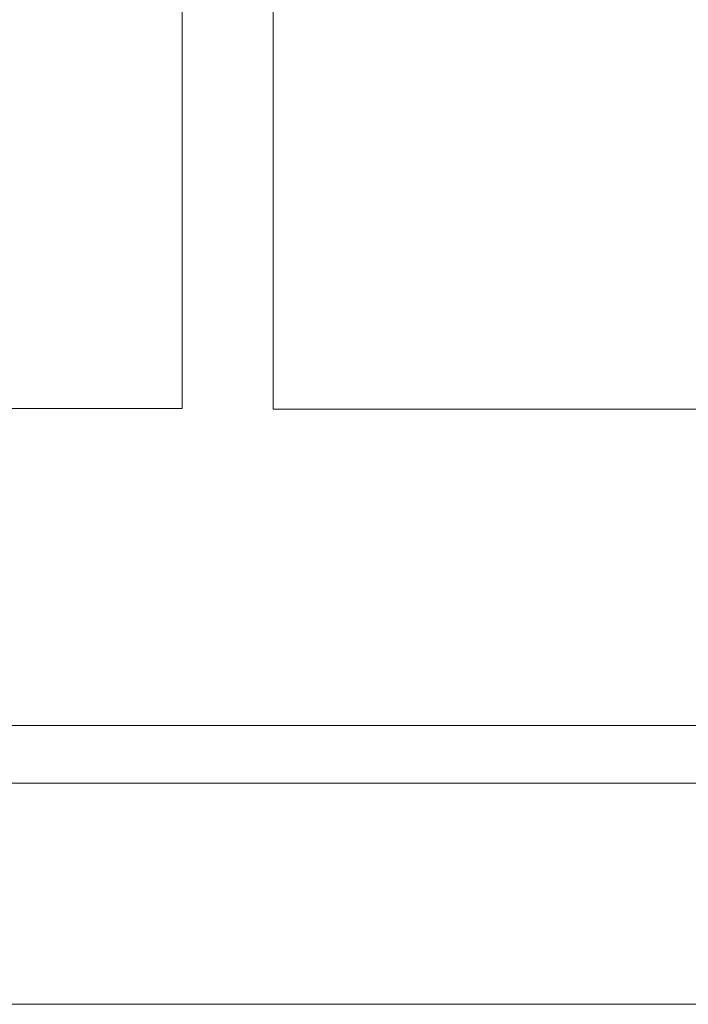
# Model space of a CAD drawing. Header units: inches. Extents: x 1 to 109, y 1 to 85.
# Tile 87 of 256: x 87.155 to 87.37, y 14.057 to 14.373. Entities that reach past the tile are written whole.
import ezdxf

# ---------------------------------------------------------------- set-up
doc = ezdxf.new("R2010")
doc.units = ezdxf.units.IN
doc.header["$MEASUREMENT"] = 0

msp = doc.modelspace()

# ---------------------------------------------------------------- linework, layer by layer
at = {"color": 7, "linetype": 'Continuous', "lineweight": 15, "ltscale": 5}
for p, q in [((87.20748, 14.41494), (87.20748, 14.24827)), ((87.23664, 14.41477), (87.23664, 14.24811)), ((87.20748, 14.24827), (87.04081, 14.24827)), ((87.23664, 14.24811), (87.40331, 14.24811)), ((96.04011, 14.14677), (84.89164, 14.14677)), ((87.12224, 14.12827), (87.43248, 14.12827)), ((87.46998, 14.05744), (86.99081, 14.05744))]:
    msp.add_line(p, q, dxfattribs=at)

doc.saveas('drawing.dxf')
